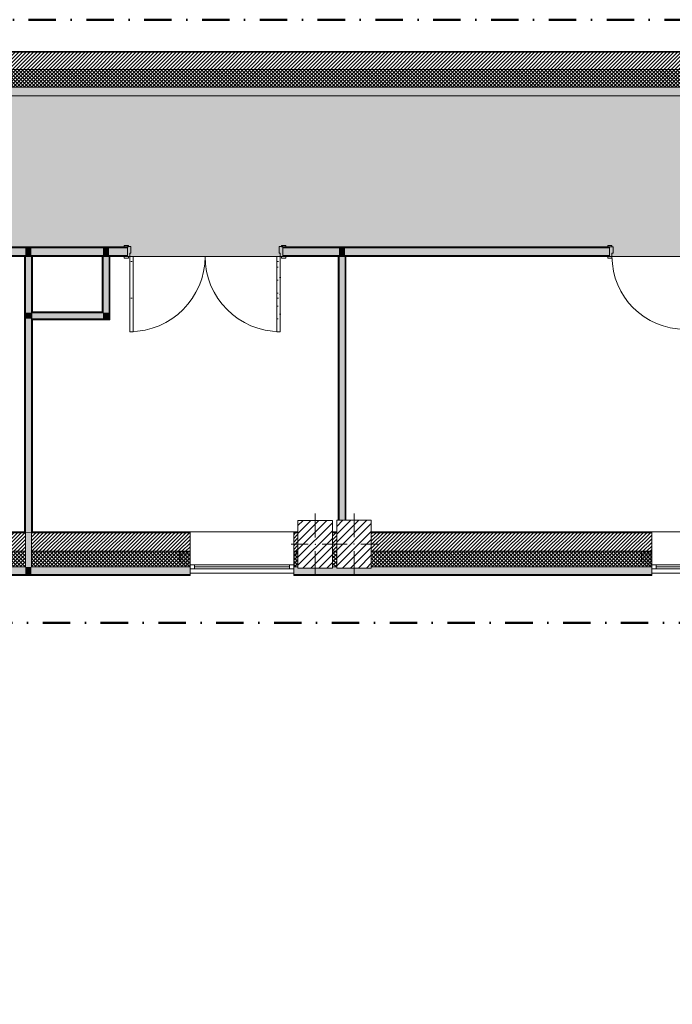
# Model space of a CAD drawing. Header units: millimetres. Extents: x -40968 to 11883, y -18948 to 4746.
# Tile 15 of 29: x -16114 to -8546, y -6672 to 4746. Entities that reach past the tile are written whole.
import ezdxf

# ---------------------------------------------------------------- set-up
doc = ezdxf.new("R2010")
doc.units = ezdxf.units.MM
doc.header["$MEASUREMENT"] = 0
doc.linetypes.add('Punto & Rayas', pattern=[670.277762, 317.5, -176.388889, 0, -176.388874])
doc.linetypes.add('Wipeout_Contour', pattern=[1000, 0, -1000])
for name, color, linetype, lineweight, true_color in [('01_2D_Ambit_Pluma_Nº__242', 7, 'Continuous', 50, 0xfb0013), ('12_FAÇ_Façana_Pluma_Nº__102', 7, 'Continuous', 5, 0xcccccc), ('12_FAÇ_Façana_Pluma_Nº__174', 7, 'Continuous', 13, 0xe4ad2c), ('12_FAÇ_Façana_Pluma_Nº__176', 7, 'Continuous', 15, 0x93a0c6), ('12_FAÇ_Façana_Pluma_Nº__43', 7, 'Continuous', 5, 0xa4a4a6), ('14_PAV_Paviment existent_Pluma_Nº__102', 7, 'Continuous', 5, 0xcccccc), ('Demolido_12_FAÇ_Façana_Pluma_Nº__102', 7, 'Continuous', 5, 0xcccccc), ('Demolido_12_FAÇ_Façana_Pluma_Nº__176', 7, 'Continuous', 15, 0x93a0c6), ('Demolido_Puertas Archicad_Pluma_Nº__3', 7, 'Continuous', 5, 0xa4a4a4), ('Ventanas Archicad_Pluma_Nº__23', 7, 'Continuous', 5, 0xa4a4a6), ('Ventanas Archicad_Pluma_Nº__3', 7, 'Continuous', 5, 0xa4a4a4), ('Ventanas Archicad_Pluma_Nº__43', 7, 'Continuous', 5, 0xa4a4a6)]:
    doc.layers.add(name, color=color, linetype=linetype, lineweight=lineweight, true_color=true_color)
for name, color, linetype in [('10_ESTR_Pilars', 7, 'Continuous'), ('12_FAÇ_Façana', 7, 'Continuous'), ('14_PAV_Paviment existent', 7, 'Continuous'), ('Demolido_12_FAÇ_Façana', 7, 'Continuous'), ('Demolido_Puertas Archicad', 7, 'Continuous'), ('Ventanas Archicad', 7, 'Continuous')]:
    doc.layers.add(name, color=color, linetype=linetype)
for name, color, linetype, lineweight in [('10_ESTR_Pilars_Pluma_Nº__20', 1, 'Continuous', 5), ('10_ESTR_Pilars_Pluma_Nº__28', 7, 'Continuous', 20), ('10_ESTR_Pilars_Pluma_Nº__42', 8, 'Continuous', 25), ('12_FAÇ_Façana_Pluma_Nº__2', 8, 'Continuous', 5), ('12_FAÇ_Façana_Pluma_Nº__7', 7, 'Continuous', 5), ('14_PAV_Paviment existent_Pluma_Nº__89', 7, 'Continuous', 5), ('Demolido_12_FAÇ_Façana_Pluma_Nº__7', 7, 'Continuous', 5), ('Demolido_Puertas Archicad_Pluma_Nº__1', 7, 'Continuous', 5), ('Demolido_Puertas Archicad_Pluma_Nº__7', 7, 'Continuous', 5), ('Ventanas Archicad_Pluma_Nº__7', 7, 'Continuous', 5)]:
    doc.layers.add(name, color=color, linetype=linetype, lineweight=lineweight)
pattern_1 = [(45, (0, 0), (-21.213203, 21.213203), [])]
pattern_2 = [(45, (0, 0), (-21.213203, 21.213203), []), (135, (0, 0), (21.213203, 21.213203), [])]
pattern_3 = [(0, (0, 0), (0, 75), [0, -75])]
pattern_4 = [(0, (0, 0), (0, 779.4), [48.75, -401.25]), (0, (225, 389.7), (0, 779.4), [48.75, -401.25]), (60, (0, 0), (-675, 389.7), [48.75, -401.25]), (60, (450, 0), (-675, 389.7), [48.75, -401.25]), (120, (48.75, 0), (675, 389.7), [48.75, -401.25]), (120, (498.75, 0), (675, 389.7), [48.75, -401.25]), (0, (0, 75), (0, 150), [0, -150, 0, -225]), (45, (75, 75), (-106.066, 106.066), [0, -112.5, 0, -187.5])]
pattern_5 = [(45, (0, 0), (-45.96194, 45.96194), [])]

# ---------------------------------------------------------------- blocks, each defined once
blk = doc.blocks.new('Forjado_1_1', base_point=(7332, 2000))
at = {"layer": '14_PAV_Paviment existent_Pluma_Nº__102', "linetype": 'Continuous', "lineweight": 0, "true_color": 0x333333}
blk.add_hatch(color=250, dxfattribs=at).paths.add_polyline_path([(7332, 2000), (7332, 3863), (-28268, 3863), (-28277, 2000)])
at = {"layer": '14_PAV_Paviment existent_Pluma_Nº__89', "color": 7, "linetype": 'Continuous', "lineweight": 5, "flags": 128}
blk.add_lwpolyline([(7332, 2000), (-28277, 2000), (-28268, 3863), (7332, 3863)], close=True, dxfattribs=at)
blk = doc.blocks.new('Muro_3_1', base_point=(11883, 4378))
at = {"layer": '12_FAÇ_Façana_Pluma_Nº__102', "linetype": 'Continuous', "lineweight": 0, "true_color": 0xe5e5e5}
blk.add_hatch(color=254, dxfattribs=at).paths.add_polyline_path([(-7400, 3963), (-18510, 3963), (-18510, 3863), (-7400, 3863)])
at = {"layer": '12_FAÇ_Façana_Pluma_Nº__174', "linetype": 'Continuous', "lineweight": 13, "true_color": 0xe4ad2c}
h = blk.add_hatch(dxfattribs=at)
h.set_pattern_fill('SATE_Aislamiento_0001', color=42, style=0, pattern_type=2)
h.set_pattern_definition(pattern_2)
h.paths.add_polyline_path([(-18510, 3963), (-7400, 3963), (-7400, 4168), (-18510, 4168)])
at = {"layer": '12_FAÇ_Façana_Pluma_Nº__176', "linetype": 'Continuous', "lineweight": 0, "true_color": 0x495063}
blk.add_hatch(color=251, dxfattribs=at).paths.add_polyline_path([(-25995, 4378), (-25995, 4368), (-1257, 4368), (-1257, 4378)])
at = {"layer": '12_FAÇ_Façana_Pluma_Nº__2', "linetype": 'Continuous', "lineweight": 5}
h = blk.add_hatch(dxfattribs=at)
h.set_pattern_fill('Ceramic_0001', color=8, style=0, pattern_type=2)
h.set_pattern_definition(pattern_1)
h.paths.add_polyline_path([(-25995, 4168), (-21910, 4168), (-21910, 4268), (-21510, 4268), (-21510, 4168), (-18910, 4168), (-18910, 4268), (-18510, 4268), (-18510, 4168), (-7400, 4168), (-7400, 4268), (-7000, 4268), (-7000, 4168), (-2000, 4168), (-2000, 4268), (-1600, 4268), (-1600, 4168), (-1257, 4168), (-1257, 4368), (-25995, 4368)])
at = {"layer": '12_FAÇ_Façana_Pluma_Nº__7', "color": 7, "linetype": 'Continuous', "lineweight": 5}
for p, q in [((-1257, 4368), (-25995, 4368)), ((-7400, 4168), (-18510, 4168)), ((-18510, 3963), (-7400, 3963))]:
    blk.add_line(p, q, dxfattribs=at)
at = {"layer": '12_FAÇ_Façana_Pluma_Nº__7', "color": 7, "linetype": 'Continuous', "lineweight": 5, "flags": 128}
for points in [[(-1257, 4378), (-25995, 4378)], [(-18510, 3863), (-7400, 3863)]]:
    blk.add_lwpolyline(points, dxfattribs=at)
blk = doc.blocks.new('Ventana Vertical Multi-Faja 27_5')
at = {"layer": 'Ventanas Archicad_Pluma_Nº__23', "color": 253, "linetype": 'Continuous', "lineweight": 5, "true_color": 0xa4a4a6}
for p, q in [((-600, 0), (-550, 0)), ((-550, 0), (-550, -50)), ((550, -50), (550, 0)), ((550, 0), (600, 0)), ((-550, -50), (-600, -50)), ((600, -50), (550, -50))]:
    blk.add_line(p, q, dxfattribs=at)
at = {"layer": 'Ventanas Archicad_Pluma_Nº__3', "color": 253, "linetype": 'Continuous', "lineweight": 5, "true_color": 0xa4a4a4}
for p, q in [((-600, 50), (600, 50)), ((-550, 0), (550, 0)), ((-550, -25), (550, -25)), ((550, -50), (-550, -50)), ((-600, -430), (600, -430))]:
    blk.add_line(p, q, dxfattribs=at)
at = {"layer": 'Ventanas Archicad_Pluma_Nº__43', "color": 253, "linetype": 'Continuous', "lineweight": 5, "true_color": 0xa4a4a6}
for p, q in [((-600, -200), (-600, -175)), ((600, -200), (600, -175))]:
    blk.add_line(p, q, dxfattribs=at)
at = {"layer": 'Ventanas Archicad_Pluma_Nº__7', "color": 7, "linetype": 'Continuous', "lineweight": 5}
for p, q in [((-600, 50), (-600, 40)), ((-600, 40), (-600, 0)), ((-600, 40), (-600, 0)), ((-600, 0), (-600, -50)), ((-600, 0), (-600, -50)), ((-600, 0), (-600, -50)), ((-600, 0), (-600, -50)), ((600, 50), (600, 40)), ((600, 40), (600, 0)), ((600, 40), (600, 0)), ((600, 0), (600, -50)), ((600, 0), (600, -50)), ((600, 0), (600, -50)), ((600, 0), (600, -50)), ((-600, -50), (-600, -80)), ((-600, -50), (-600, -80)), ((-600, -80), (-600, -175)), ((-600, -80), (-600, -175)), ((600, -50), (600, -80)), ((600, -50), (600, -80)), ((600, -80), (600, -175)), ((600, -80), (600, -175)), ((-600, -200), (-600, -420)), ((600, -200), (600, -420)), ((-600, -420), (-600, -430)), ((600, -420), (600, -430))]:
    blk.add_line(p, q, dxfattribs=at)
blk = doc.blocks.new('Muro_9_1', base_point=(-8782, -1194))
at = {"layer": '12_FAÇ_Façana', "linetype": 'Continuous', "lineweight": 0, "true_color": 0x000000}
h = blk.add_hatch(dxfattribs=at)
h.set_pattern_fill('Yeso_0001', color=18, style=0, pattern_type=2)
h.set_pattern_definition(pattern_3)
h.paths.add_polyline_path([(-8782, -1424), (-8902, -1424), (-8902, -1449), (-8782, -1449)])
h = blk.add_hatch(dxfattribs=at)
h.set_pattern_fill('Yeso_0001', color=18, style=0, pattern_type=2)
h.set_pattern_definition(pattern_3)
h.paths.add_polyline_path([(-7582, -1424), (-7582, -1449), (-7462, -1449), (-7462, -1424)])
at = {"layer": '12_FAÇ_Façana_Pluma_Nº__102', "linetype": 'Continuous', "lineweight": 0, "true_color": 0xe5e5e5}
for points in [[(-8902, -1544), (-8782, -1664), (-8782, -1449), (-8902, -1449)], [(-7462, -1544), (-7462, -1449), (-7582, -1449), (-7582, -1664)]]:
    blk.add_hatch(color=254, dxfattribs=at).paths.add_polyline_path(points)
at = {"layer": '12_FAÇ_Façana_Pluma_Nº__43', "color": 253, "linetype": 'Continuous', "lineweight": 5, "true_color": 0xa4a4a6}
for p, q in [((-8902, -1424), (-8782, -1424)), ((-8902, -1449), (-8902, -1424)), ((-8782, -1449), (-8902, -1449)), ((-8782, -1424), (-8782, -1449)), ((-7582, -1424), (-7582, -1449)), ((-7462, -1424), (-7582, -1424)), ((-7582, -1449), (-7462, -1449)), ((-7462, -1449), (-7462, -1424))]:
    blk.add_line(p, q, dxfattribs=at)
at = {"layer": '12_FAÇ_Façana_Pluma_Nº__7', "color": 7, "linetype": 'Continuous', "lineweight": 5}
for p, q in [((-8782, -1204), (-8782, -1194)), ((-8782, -1424), (-8782, -1204)), ((-7582, -1204), (-7582, -1194)), ((-7582, -1424), (-7582, -1204)), ((-8902, -1544), (-8902, -1449)), ((-8782, -1544), (-8782, -1449)), ((-8782, -1544), (-8782, -1449)), ((-7582, -1544), (-7582, -1449)), ((-7582, -1544), (-7582, -1449)), ((-7462, -1544), (-7462, -1449)), ((-8782, -1574), (-8782, -1544)), ((-8782, -1574), (-8782, -1544)), ((-8782, -1624), (-8782, -1574)), ((-8782, -1624), (-8782, -1574)), ((-7582, -1574), (-7582, -1544)), ((-7582, -1574), (-7582, -1544)), ((-7582, -1624), (-7582, -1574)), ((-7582, -1624), (-7582, -1574)), ((-8782, -1664), (-8782, -1624)), ((-8782, -1664), (-8782, -1624)), ((-8782, -1674), (-8782, -1664)), ((-7582, -1664), (-7582, -1624)), ((-7582, -1664), (-7582, -1624)), ((-7582, -1674), (-7582, -1664))]:
    blk.add_line(p, q, dxfattribs=at)
at = {"layer": 'Ventanas Archicad', "color": 253, "linetype": 'Continuous', "lineweight": 5, "true_color": 0xa4a4a6, "zscale": 1000, "rotation": 180}
blk.add_blockref('Ventana Vertical Multi-Faja 27_5', (-8182, -1624), dxfattribs=at)
blk = doc.blocks.new('Muro_10_1', base_point=(-12936, -1194))
at = {"layer": '12_FAÇ_Façana_Pluma_Nº__102', "linetype": 'Continuous', "lineweight": 0, "true_color": 0xe5e5e5}
for points in [[(-12936, -1689), (-8782, -1689), (-8782, -1599), (-12036, -1599), (-12036, -1614), (-12436, -1614), (-12436, -1599), (-12487, -1599), (-12487, -1614), (-12887, -1614), (-12887, -1599), (-12936, -1599)], [(-12936, -1699), (-8782, -1699), (-8782, -1689), (-12936, -1689)]]:
    blk.add_hatch(color=254, dxfattribs=at).paths.add_polyline_path(points)
at = {"layer": '12_FAÇ_Façana_Pluma_Nº__174', "linetype": 'Continuous', "lineweight": 13, "true_color": 0xe4ad2c}
h = blk.add_hatch(dxfattribs=at)
h.set_pattern_fill('SATE_Aislamiento_0001', color=42, style=0, pattern_type=2)
h.set_pattern_definition(pattern_2)
h.paths.add_polyline_path([(-12936, -1599), (-12887, -1599), (-12887, -1419), (-12936, -1419)])
h = blk.add_hatch(dxfattribs=at)
h.set_pattern_fill('SATE_Aislamiento_0001', color=42, style=0, pattern_type=2)
h.set_pattern_definition(pattern_2)
h.paths.add_polyline_path([(-12487, -1599), (-12436, -1599), (-12436, -1419), (-12487, -1419)])
h = blk.add_hatch(dxfattribs=at)
h.set_pattern_fill('SATE_Aislamiento_0001', color=42, style=0, pattern_type=2)
h.set_pattern_definition(pattern_2)
h.paths.add_polyline_path([(-12036, -1599), (-8782, -1599), (-8782, -1419), (-12036, -1419)])
at = {"layer": '12_FAÇ_Façana_Pluma_Nº__176', "linetype": 'Continuous', "lineweight": 0, "true_color": 0x495063}
for points in [[(-12936, -1194), (-12936, -1204), (-12887, -1204), (-12887, -1194)], [(-12487, -1204), (-12436, -1204), (-12436, -1194), (-12487, -1194)], [(-12036, -1194), (-12036, -1204), (-8782, -1204), (-8782, -1194)]]:
    blk.add_hatch(color=251, dxfattribs=at).paths.add_polyline_path(points)
at = {"layer": '12_FAÇ_Façana_Pluma_Nº__2', "linetype": 'Continuous', "lineweight": 5}
h = blk.add_hatch(dxfattribs=at)
h.set_pattern_fill('Ceramic_0001', color=8, style=0, pattern_type=2)
h.set_pattern_definition(pattern_1)
h.paths.add_polyline_path([(-12936, -1419), (-12887, -1419), (-12887, -1204), (-12936, -1204)])
h = blk.add_hatch(dxfattribs=at)
h.set_pattern_fill('Ceramic_0001', color=8, style=0, pattern_type=2)
h.set_pattern_definition(pattern_1)
h.paths.add_polyline_path([(-12487, -1419), (-12436, -1419), (-12436, -1204), (-12487, -1204)])
h = blk.add_hatch(dxfattribs=at)
h.set_pattern_fill('Ceramic_0001', color=8, style=0, pattern_type=2)
h.set_pattern_definition(pattern_1)
h.paths.add_polyline_path([(-12036, -1419), (-8782, -1419), (-8782, -1204), (-12036, -1204)])
at = {"layer": '12_FAÇ_Façana_Pluma_Nº__7', "color": 7, "linetype": 'Continuous', "lineweight": 5}
for p, q in [((-12887, -1204), (-12936, -1204)), ((-12436, -1204), (-12487, -1204)), ((-8782, -1204), (-12036, -1204)), ((-12936, -1419), (-12887, -1419)), ((-12487, -1419), (-12436, -1419)), ((-12036, -1419), (-8782, -1419)), ((-12936, -1599), (-12887, -1599)), ((-12936, -1689), (-8782, -1689)), ((-12487, -1599), (-12436, -1599)), ((-12036, -1599), (-8782, -1599))]:
    blk.add_line(p, q, dxfattribs=at)
at = {"layer": '12_FAÇ_Façana_Pluma_Nº__7', "color": 7, "linetype": 'Continuous', "lineweight": 5, "flags": 128}
for points in [[(-12887, -1194), (-12936, -1194)], [(-12436, -1194), (-12487, -1194)], [(-8782, -1194), (-12036, -1194)], [(-12936, -1419), (-12936, -1424)], [(-8782, -1424), (-8782, -1419)], [(-12936, -1544), (-12936, -1599)], [(-8782, -1599), (-8782, -1544)], [(-12936, -1664), (-12936, -1699)], [(-12936, -1699), (-8782, -1699)], [(-8782, -1699), (-8782, -1664)]]:
    blk.add_lwpolyline(points, dxfattribs=at)
blk = doc.blocks.new('Muro_11_1', base_point=(-14136, -1194))
at = {"layer": '12_FAÇ_Façana', "linetype": 'Continuous', "lineweight": 0, "true_color": 0x000000}
h = blk.add_hatch(dxfattribs=at)
h.set_pattern_fill('Yeso_0001', color=18, style=0, pattern_type=2)
h.set_pattern_definition(pattern_3)
h.paths.add_polyline_path([(-14136, -1424), (-14256, -1424), (-14256, -1449), (-14136, -1449)])
h = blk.add_hatch(dxfattribs=at)
h.set_pattern_fill('Yeso_0001', color=18, style=0, pattern_type=2)
h.set_pattern_definition(pattern_3)
h.paths.add_polyline_path([(-12936, -1424), (-12936, -1449), (-12816, -1449), (-12816, -1424)])
at = {"layer": '12_FAÇ_Façana_Pluma_Nº__102', "linetype": 'Continuous', "lineweight": 0, "true_color": 0xe5e5e5}
for points in [[(-14256, -1544), (-14136, -1664), (-14136, -1449), (-14256, -1449)], [(-12816, -1544), (-12816, -1449), (-12936, -1449), (-12936, -1664)]]:
    blk.add_hatch(color=254, dxfattribs=at).paths.add_polyline_path(points)
at = {"layer": '12_FAÇ_Façana_Pluma_Nº__43', "color": 253, "linetype": 'Continuous', "lineweight": 5, "true_color": 0xa4a4a6}
for p, q in [((-14256, -1424), (-14136, -1424)), ((-14256, -1449), (-14256, -1424)), ((-14136, -1449), (-14256, -1449)), ((-14136, -1424), (-14136, -1449)), ((-12936, -1424), (-12936, -1449)), ((-12816, -1424), (-12936, -1424)), ((-12936, -1449), (-12816, -1449)), ((-12816, -1449), (-12816, -1424))]:
    blk.add_line(p, q, dxfattribs=at)
at = {"layer": '12_FAÇ_Façana_Pluma_Nº__7', "color": 7, "linetype": 'Continuous', "lineweight": 5}
for p, q in [((-14136, -1204), (-14136, -1194)), ((-14136, -1424), (-14136, -1204)), ((-12936, -1204), (-12936, -1194)), ((-12936, -1424), (-12936, -1204)), ((-14256, -1544), (-14256, -1449)), ((-14136, -1544), (-14136, -1449)), ((-14136, -1544), (-14136, -1449)), ((-12936, -1544), (-12936, -1449)), ((-12936, -1544), (-12936, -1449)), ((-12816, -1544), (-12816, -1449)), ((-14136, -1574), (-14136, -1544)), ((-14136, -1574), (-14136, -1544)), ((-14136, -1624), (-14136, -1574)), ((-14136, -1624), (-14136, -1574)), ((-12936, -1574), (-12936, -1544)), ((-12936, -1574), (-12936, -1544)), ((-12936, -1624), (-12936, -1574)), ((-12936, -1624), (-12936, -1574)), ((-14136, -1664), (-14136, -1624)), ((-14136, -1664), (-14136, -1624)), ((-14136, -1674), (-14136, -1664)), ((-12936, -1664), (-12936, -1624)), ((-12936, -1664), (-12936, -1624)), ((-12936, -1674), (-12936, -1664))]:
    blk.add_line(p, q, dxfattribs=at)
at = {"layer": 'Ventanas Archicad', "color": 253, "linetype": 'Continuous', "lineweight": 5, "true_color": 0xa4a4a6, "zscale": 1000, "rotation": 180}
blk.add_blockref('Ventana Vertical Multi-Faja 27_5', (-13536, -1624), dxfattribs=at)
blk = doc.blocks.new('Muro_12_1', base_point=(-16936, -1194))
at = {"layer": '12_FAÇ_Façana_Pluma_Nº__102', "linetype": 'Continuous', "lineweight": 0, "true_color": 0xe5e5e5}
for points in [[(-16047, -1599), (-16936, -1599), (-16936, -1689), (-16047, -1689)], [(-16936, -1699), (-14136, -1699), (-14136, -1689), (-16936, -1689)], [(-15977, -1599), (-16047, -1599), (-16047, -1689), (-15977, -1689)], [(-15977, -1689), (-14136, -1689), (-14136, -1599), (-15977, -1599)]]:
    blk.add_hatch(color=254, dxfattribs=at).paths.add_polyline_path(points)
at = {"layer": '12_FAÇ_Façana_Pluma_Nº__174', "linetype": 'Continuous', "lineweight": 13, "true_color": 0xe4ad2c}
h = blk.add_hatch(dxfattribs=at)
h.set_pattern_fill('SATE_Aislamiento_0001', color=42, style=0, pattern_type=2)
h.set_pattern_definition(pattern_2)
h.paths.add_polyline_path([(-16047, -1419), (-16936, -1419), (-16936, -1599), (-16047, -1599)])
h = blk.add_hatch(dxfattribs=at)
h.set_pattern_fill('SATE_Aislamiento_0001', color=42, style=0, pattern_type=2)
h.set_pattern_definition(pattern_2)
h.paths.add_polyline_path([(-15977, -1599), (-14136, -1599), (-14136, -1419), (-15977, -1419)])
at = {"layer": '12_FAÇ_Façana_Pluma_Nº__176', "linetype": 'Continuous', "lineweight": 0, "true_color": 0x495063}
for points in [[(-16057, -1194), (-16936, -1194), (-16936, -1204), (-16057, -1204)], [(-16047, -1194), (-16057, -1194), (-16057, -1204), (-16047, -1204)], [(-15967, -1194), (-15977, -1194), (-15977, -1204), (-15967, -1204)], [(-15967, -1204), (-14136, -1204), (-14136, -1194), (-15967, -1194)]]:
    blk.add_hatch(color=251, dxfattribs=at).paths.add_polyline_path(points)
at = {"layer": '12_FAÇ_Façana_Pluma_Nº__2', "linetype": 'Continuous', "lineweight": 5}
h = blk.add_hatch(dxfattribs=at)
h.set_pattern_fill('Ceramic_0001', color=8, style=0, pattern_type=2)
h.set_pattern_definition(pattern_1)
h.paths.add_polyline_path([(-16047, -1204), (-16936, -1204), (-16936, -1419), (-16047, -1419)])
h = blk.add_hatch(dxfattribs=at)
h.set_pattern_fill('Ceramic_0001', color=8, style=0, pattern_type=2)
h.set_pattern_definition(pattern_1)
h.paths.add_polyline_path([(-15977, -1419), (-14136, -1419), (-14136, -1204), (-15977, -1204)])
at = {"layer": '12_FAÇ_Façana_Pluma_Nº__7', "color": 7, "linetype": 'Continuous', "lineweight": 5}
for p, q in [((-16047, -1204), (-16936, -1204)), ((-14136, -1204), (-15977, -1204)), ((-16936, -1419), (-16047, -1419)), ((-15977, -1419), (-14136, -1419)), ((-16936, -1599), (-16047, -1599)), ((-16936, -1689), (-16047, -1689)), ((-16047, -1689), (-15977, -1689)), ((-15977, -1599), (-14136, -1599)), ((-15977, -1689), (-14136, -1689))]:
    blk.add_line(p, q, dxfattribs=at)
at = {"layer": '12_FAÇ_Façana_Pluma_Nº__7', "color": 7, "linetype": 'Continuous', "lineweight": 5, "flags": 128}
for points in [[(-16057, -1194), (-16936, -1194)], [(-14136, -1194), (-15967, -1194)], [(-16936, -1419), (-16936, -1424)], [(-14136, -1424), (-14136, -1419)], [(-16936, -1544), (-16936, -1599)], [(-14136, -1599), (-14136, -1544)], [(-16936, -1664), (-16936, -1699)], [(-16936, -1699), (-14136, -1699)], [(-14136, -1699), (-14136, -1664)]]:
    blk.add_lwpolyline(points, dxfattribs=at)
at = {"layer": 'Demolido_12_FAÇ_Façana_Pluma_Nº__7', "color": 7, "linetype": 'Continuous', "lineweight": 5}
for p, q in [((-16047, -1194), (-16047, -1204)), ((-16047, -1204), (-16047, -1419)), ((-15977, -1204), (-15977, -1194)), ((-15977, -1419), (-15977, -1204)), ((-16047, -1419), (-16047, -1599)), ((-15977, -1599), (-15977, -1419))]:
    blk.add_line(p, q, dxfattribs=at)
blk = doc.blocks.new('Muro_79_1', base_point=(-12330, -1059))
at = {"layer": 'Demolido_12_FAÇ_Façana_Pluma_Nº__102', "linetype": 'Continuous', "lineweight": 0, "true_color": 0xe5e5e5}
for points in [[(-12410, 2000), (-12340, 2000), (-12340, 2010), (-12410, 2010)], [(-12340, -1059), (-12340, 2000), (-12410, 2000), (-12410, -1059)]]:
    blk.add_hatch(color=254, dxfattribs=at).paths.add_polyline_path(points)
at = {"layer": 'Demolido_12_FAÇ_Façana_Pluma_Nº__176', "linetype": 'Continuous', "lineweight": 0, "true_color": 0x495063}
for points in [[(-12420, 2000), (-12420, -1059), (-12410, -1059), (-12410, 2000)], [(-12330, -1059), (-12330, 2000), (-12340, 2000), (-12340, -1059)]]:
    blk.add_hatch(color=251, dxfattribs=at).paths.add_polyline_path(points)
at = {"layer": 'Demolido_12_FAÇ_Façana_Pluma_Nº__7', "color": 7, "linetype": 'Continuous', "lineweight": 5}
for p, q in [((-12410, 2010), (-12410, 2000)), ((-12410, 2000), (-12410, -1059)), ((-12340, 2000), (-12340, 2010)), ((-12340, -1059), (-12340, 2000))]:
    blk.add_line(p, q, dxfattribs=at)
at = {"layer": 'Demolido_12_FAÇ_Façana_Pluma_Nº__7', "color": 7, "linetype": 'Continuous', "lineweight": 5, "flags": 128}
for points in [[(-12420, 2000), (-12420, -1059)], [(-12330, -1059), (-12330, 2000)]]:
    blk.add_lwpolyline(points, dxfattribs=at)
blk = doc.blocks.new('Muro_80_1', base_point=(-15967, -1194))
at = {"layer": 'Demolido_12_FAÇ_Façana_Pluma_Nº__102', "linetype": 'Continuous', "lineweight": 0, "true_color": 0xe5e5e5}
for points in [[(-16047, 2000), (-15977, 2000), (-15977, 2010), (-16047, 2010)], [(-15977, 1347), (-15977, 2000), (-16047, 2000), (-16047, 1347)], [(-16047, 1347), (-16047, 1277), (-15977, 1277), (-15977, 1347)], [(-16047, 1277), (-16047, -1194), (-15977, -1194), (-15977, 1277)], [(-15977, -1194), (-16047, -1194), (-16047, -1204), (-15977, -1204)], [(-15977, -1204), (-16047, -1204), (-16047, -1419), (-15977, -1419)], [(-15977, -1419), (-16047, -1419), (-16047, -1599), (-15977, -1599)]]:
    blk.add_hatch(color=254, dxfattribs=at).paths.add_polyline_path(points)
at = {"layer": 'Demolido_12_FAÇ_Façana_Pluma_Nº__176', "linetype": 'Continuous', "lineweight": 0, "true_color": 0x495063}
for points in [[(-16057, 2000), (-16057, -1194), (-16047, -1194), (-16047, 2000)], [(-15967, 1357), (-15967, 2000), (-15977, 2000), (-15977, 1357)], [(-15977, 1357), (-15977, 1347), (-15967, 1347), (-15967, 1357)], [(-15977, 1277), (-15977, 1267), (-15967, 1267), (-15967, 1277)], [(-15977, 1267), (-15977, -1194), (-15967, -1194), (-15967, 1267)]]:
    blk.add_hatch(color=251, dxfattribs=at).paths.add_polyline_path(points)
at = {"layer": 'Demolido_12_FAÇ_Façana_Pluma_Nº__7', "color": 7, "linetype": 'Continuous', "lineweight": 5}
for p, q in [((-16047, 2010), (-16047, 2000)), ((-16047, 2000), (-16047, 1347)), ((-15977, 2000), (-15977, 2010)), ((-15977, 1347), (-15977, 2000)), ((-16047, 1347), (-16047, 1277)), ((-16047, 1277), (-16047, -1194)), ((-15967, 1347), (-15977, 1347)), ((-15977, 1277), (-15967, 1277)), ((-15977, -1194), (-15977, 1277)), ((-16047, -1194), (-16047, -1204)), ((-16047, -1204), (-16047, -1419)), ((-15977, -1204), (-15977, -1194)), ((-15977, -1419), (-15977, -1204)), ((-16047, -1419), (-16047, -1599)), ((-15977, -1599), (-15977, -1419))]:
    blk.add_line(p, q, dxfattribs=at)
at = {"layer": 'Demolido_12_FAÇ_Façana_Pluma_Nº__7', "color": 7, "linetype": 'Continuous', "lineweight": 5, "flags": 128}
for points in [[(-16057, 2000), (-16057, -1194)], [(-15967, 1357), (-15967, 2000)], [(-15967, -1194), (-15967, 1267)]]:
    blk.add_lwpolyline(points, dxfattribs=at)
blk = doc.blocks.new('Muro_81_1', base_point=(-15067, 1357))
at = {"layer": 'Demolido_12_FAÇ_Façana_Pluma_Nº__102', "linetype": 'Continuous', "lineweight": 0, "true_color": 0xe5e5e5}
for points in [[(-15147, 2000), (-15077, 2000), (-15077, 2010), (-15147, 2010)], [(-15077, 1347), (-15077, 2000), (-15147, 2000), (-15147, 1347)], [(-15147, 1347), (-15147, 1277), (-15077, 1277)], [(-15147, 1347), (-15077, 1277), (-15077, 1347)]]:
    blk.add_hatch(color=254, dxfattribs=at).paths.add_polyline_path(points)
at = {"layer": 'Demolido_12_FAÇ_Façana_Pluma_Nº__176', "linetype": 'Continuous', "lineweight": 0, "true_color": 0x495063}
for points in [[(-15147, 1357), (-15147, 2000), (-15157, 2000), (-15157, 1357)], [(-15067, 1277), (-15067, 2000), (-15077, 2000), (-15077, 1277)], [(-15157, 1357), (-15157, 1347), (-15147, 1347)], [(-15157, 1357), (-15147, 1347), (-15147, 1357)], [(-15077, 1277), (-15077, 1267), (-15067, 1267)], [(-15077, 1277), (-15067, 1267), (-15067, 1277)]]:
    blk.add_hatch(color=251, dxfattribs=at).paths.add_polyline_path(points)
at = {"layer": 'Demolido_12_FAÇ_Façana_Pluma_Nº__7', "color": 7, "linetype": 'Continuous', "lineweight": 5}
for p, q in [((-15147, 2010), (-15147, 2000)), ((-15147, 2000), (-15147, 1347)), ((-15077, 2000), (-15077, 2010)), ((-15077, 1347), (-15077, 2000)), ((-15157, 1347), (-15147, 1347)), ((-15147, 1277), (-15077, 1277)), ((-15077, 1277), (-15077, 1347))]:
    blk.add_line(p, q, dxfattribs=at)
at = {"layer": 'Demolido_12_FAÇ_Façana_Pluma_Nº__7', "color": 7, "linetype": 'Continuous', "lineweight": 5, "flags": 128}
for points in [[(-15157, 2000), (-15157, 1357)], [(-15067, 1267), (-15067, 2000)], [(-15067, 1267), (-15077, 1267)]]:
    blk.add_lwpolyline(points, dxfattribs=at)
blk = doc.blocks.new('Muro_82_1', base_point=(-15067, 1357))
at = {"layer": 'Demolido_12_FAÇ_Façana_Pluma_Nº__102', "linetype": 'Continuous', "lineweight": 0, "true_color": 0xe5e5e5}
for points in [[(-15977, 1347), (-15977, 1277), (-15967, 1277), (-15967, 1347)], [(-15147, 1347), (-15967, 1347), (-15967, 1277), (-15147, 1277)]]:
    blk.add_hatch(color=254, dxfattribs=at).paths.add_polyline_path(points)
at = {"layer": 'Demolido_12_FAÇ_Façana_Pluma_Nº__176', "linetype": 'Continuous', "lineweight": 0, "true_color": 0x495063}
for points in [[(-15157, 1357), (-15967, 1357), (-15967, 1347), (-15157, 1347)], [(-15077, 1277), (-15967, 1277), (-15967, 1267), (-15077, 1267)]]:
    blk.add_hatch(color=251, dxfattribs=at).paths.add_polyline_path(points)
at = {"layer": 'Demolido_12_FAÇ_Façana_Pluma_Nº__7', "color": 7, "linetype": 'Continuous', "lineweight": 5}
for p, q in [((-15967, 1347), (-15977, 1347)), ((-15977, 1277), (-15967, 1277)), ((-15157, 1347), (-15967, 1347)), ((-15967, 1277), (-15147, 1277)), ((-15157, 1347), (-15147, 1347)), ((-15147, 1277), (-15077, 1277))]:
    blk.add_line(p, q, dxfattribs=at)
at = {"layer": 'Demolido_12_FAÇ_Façana_Pluma_Nº__7', "color": 7, "linetype": 'Continuous', "lineweight": 5, "flags": 128}
for points in [[(-15157, 1357), (-15967, 1357)], [(-15967, 1267), (-15077, 1267)]]:
    blk.add_lwpolyline(points, dxfattribs=at)
blk = doc.blocks.new('Puerta 27_18')
at = {"layer": 'Demolido_Puertas Archicad_Pluma_Nº__1', "color": 7, "linetype": 'Continuous', "lineweight": 5}
for p, q in [((382, 0), (382, 844)), ((382, 844), (422, 844)), ((422, 844), (422, 0)), ((-472, 0), (-472, 19)), ((-472, 19), (-422, 19)), ((-422, 0), (-472, 0)), ((-422, 0), (-450, 0)), ((-450, 0), (-450, -110)), ((-422, 19), (-422, 0)), ((-422, -40), (-422, 0)), ((422, 0), (382, 0)), ((422, 19), (472, 19)), ((422, 0), (422, 19)), ((472, 0), (422, 0)), ((450, 0), (422, 0)), ((422, 0), (422, -40)), ((450, -110), (450, 0)), ((472, 19), (472, 0)), ((-472, -129), (-472, -110)), ((-472, -110), (-422, -110)), ((-450, -110), (-410, -110)), ((-410, -40), (-422, -40)), ((-422, -110), (-422, -129)), ((-410, -110), (-410, -40)), ((422, -40), (410, -40)), ((410, -40), (410, -110)), ((410, -110), (450, -110)), ((422, -110), (472, -110)), ((422, -129), (422, -110)), ((472, -110), (472, -129)), ((-422, -129), (-472, -129)), ((472, -129), (422, -129))]:
    blk.add_line(p, q, dxfattribs=at)
at = {"layer": 'Demolido_Puertas Archicad_Pluma_Nº__3', "color": 253, "linetype": 'Continuous', "lineweight": 5, "true_color": 0xa4a4a4}
blk.add_arc((422, 0), 844, 90, 180, dxfattribs=at)
at = {"layer": 'Demolido_Puertas Archicad_Pluma_Nº__7', "color": 7, "linetype": 'Continuous', "lineweight": 5}
for p, q in [((-450, 0), (-472, 0)), ((-450, 0), (-472, 0)), ((-450, 0), (-450, -10)), ((-450, 0), (-450, -10)), ((450, 0), (450, -10)), ((450, 0), (450, -10)), ((450, 0), (472, 0)), ((450, 0), (472, 0)), ((-450, -110), (-472, -110)), ((-450, -110), (-472, -110)), ((-450, -10), (-450, -100)), ((-450, -10), (-450, -100)), ((-450, -100), (-450, -110)), ((-450, -100), (-450, -110)), ((450, -10), (450, -100)), ((450, -10), (450, -100)), ((450, -100), (450, -110)), ((450, -100), (450, -110)), ((450, -110), (472, -110)), ((450, -110), (472, -110))]:
    blk.add_line(p, q, dxfattribs=at)
blk = doc.blocks.new('Puerta Doble 27_7')
at = {"layer": 'Demolido_Puertas Archicad', "linetype": 'Continuous', "lineweight": 0, "true_color": 0xffffff}
h = blk.add_hatch(dxfattribs=at)
h.set_pattern_fill('Hormigón_en_Masa_0001', style=0, pattern_type=2)
h.set_pattern_definition(pattern_4)
h.paths.add_polyline_path([(-872, 872), (-872, 0), (-832, 0), (-832, 872)])
h = blk.add_hatch(dxfattribs=at)
h.set_pattern_fill('Hormigón_en_Masa_0001', style=0, pattern_type=2)
h.set_pattern_definition(pattern_4)
h.paths.add_polyline_path([(872, 872), (832, 872), (832, 0), (872, 0)])
h = blk.add_hatch(dxfattribs=at)
h.set_pattern_fill('Hormigón_en_Masa_0001', style=0, pattern_type=2)
h.set_pattern_definition(pattern_4)
h.paths.add_polyline_path([(-887, 0), (-887, 19), (-937, 19), (-937, 0)])
h = blk.add_hatch(dxfattribs=at)
h.set_pattern_fill('Hormigón_en_Masa_0001', style=0, pattern_type=2)
h.set_pattern_definition(pattern_4)
h.paths.add_polyline_path([(887, 19), (887, 0), (937, 0), (937, 19)])
h = blk.add_hatch(dxfattribs=at)
h.set_pattern_fill('Hormigón_en_Masa_0001', style=0, pattern_type=2)
h.set_pattern_definition(pattern_4)
h.paths.add_polyline_path([(-887, -129), (-887, -110), (-937, -110), (-937, -129)])
h = blk.add_hatch(dxfattribs=at)
h.set_pattern_fill('Hormigón_en_Masa_0001', style=0, pattern_type=2)
h.set_pattern_definition(pattern_4)
h.paths.add_polyline_path([(887, -110), (887, -129), (937, -129), (937, -110)])
at = {"layer": 'Demolido_Puertas Archicad_Pluma_Nº__1', "color": 7, "linetype": 'Continuous', "lineweight": 5}
for p, q in [((-872, 872), (-872, 0)), ((-832, 872), (-872, 872)), ((-832, 0), (-832, 872)), ((832, 0), (832, 872)), ((832, 872), (872, 872)), ((872, 872), (872, 0)), ((-872, 0), (-900, 0)), ((-900, 0), (-900, -115)), ((-872, -40), (-872, 0)), ((-872, 0), (-832, 0)), ((872, 0), (832, 0)), ((900, 0), (872, 0)), ((872, 0), (872, -40)), ((900, -115), (900, 0)), ((-860, -40), (-872, -40)), ((-860, -115), (-860, -40)), ((872, -40), (860, -40)), ((860, -40), (860, -115)), ((-900, -115), (-860, -115)), ((860, -115), (900, -115))]:
    blk.add_line(p, q, dxfattribs=at)
at = {"layer": 'Demolido_Puertas Archicad_Pluma_Nº__3', "color": 253, "linetype": 'Continuous', "lineweight": 5, "true_color": 0xa4a4a4}
for p, q in [((-937, 0), (-937, 19)), ((-937, 19), (-887, 19)), ((-887, 0), (-937, 0)), ((-887, 19), (-887, 0)), ((887, 19), (937, 19)), ((887, 0), (887, 19)), ((937, 0), (887, 0)), ((937, 19), (937, 0)), ((-937, -129), (-937, -110)), ((-937, -110), (-887, -110)), ((-887, -110), (-887, -129)), ((887, -110), (937, -110)), ((887, -129), (887, -110)), ((937, -110), (937, -129)), ((-887, -129), (-937, -129)), ((937, -129), (887, -129))]:
    blk.add_line(p, q, dxfattribs=at)
for centre, start, end in [((-872, 0), 0, 90), ((872, 0), 90, 180)]:
    blk.add_arc(centre, 872, start, end, dxfattribs=at)
at = {"layer": 'Demolido_Puertas Archicad_Pluma_Nº__7', "color": 7, "linetype": 'Continuous', "lineweight": 5}
for p, q in [((-900, 0), (-937, 0)), ((-900, 0), (-937, 0)), ((-900, 0), (-900, -10)), ((-900, 0), (-900, -10)), ((900, 0), (900, -10)), ((900, 0), (900, -10)), ((900, 0), (937, 0)), ((900, 0), (937, 0)), ((-900, -110), (-937, -110)), ((-900, -110), (-937, -110)), ((-900, -10), (-900, -100)), ((-900, -10), (-900, -100)), ((-900, -100), (-900, -110)), ((-900, -100), (-900, -110)), ((900, -10), (900, -100)), ((900, -10), (900, -100)), ((900, -100), (900, -110)), ((900, -100), (900, -110)), ((900, -110), (937, -110)), ((900, -110), (937, -110))]:
    blk.add_line(p, q, dxfattribs=at)
blk = doc.blocks.new('Muro_104_1', base_point=(7332, 2000))
at = {"layer": 'Demolido_12_FAÇ_Façana_Pluma_Nº__102', "linetype": 'Continuous', "lineweight": 0, "true_color": 0xe5e5e5}
for points in [[(-17315, 2100), (-17315, 2010), (-16047, 2010), (-16047, 2100)], [(-16047, 2010), (-15977, 2010), (-15977, 2100), (-16047, 2100)], [(-15977, 2010), (-15147, 2010), (-15147, 2100), (-15977, 2100)], [(-15147, 2010), (-15077, 2010), (-15077, 2100), (-15147, 2100)], [(-15077, 2010), (-14864, 2010), (-14864, 2100), (-15077, 2100)], [(-13064, 2010), (-12410, 2010), (-12410, 2100), (-13064, 2100)], [(-12410, 2010), (-12340, 2010), (-12340, 2100), (-12410, 2100)], [(-12340, 2010), (-9273, 2010), (-9273, 2100), (-12340, 2100)]]:
    blk.add_hatch(color=254, dxfattribs=at).paths.add_polyline_path(points)
at = {"layer": 'Demolido_12_FAÇ_Façana_Pluma_Nº__176', "linetype": 'Continuous', "lineweight": 0, "true_color": 0x495063}
for points in [[(-17315, 2100), (-14864, 2100), (-14864, 2110), (-17315, 2110)], [(-13064, 2110), (-13064, 2100), (-9273, 2100), (-9273, 2110)], [(-17315, 2010), (-17315, 2000), (-16057, 2000), (-16057, 2010)], [(-16057, 2000), (-16047, 2000), (-16047, 2010), (-16057, 2010)], [(-15977, 2000), (-15967, 2000), (-15967, 2010), (-15977, 2010)], [(-15967, 2000), (-15157, 2000), (-15157, 2010), (-15967, 2010)], [(-15157, 2000), (-15147, 2000), (-15147, 2010), (-15157, 2010)], [(-15077, 2000), (-15067, 2000), (-15067, 2010), (-15077, 2010)], [(-14864, 2010), (-15067, 2010), (-15067, 2000), (-14864, 2000)], [(-12420, 2010), (-13064, 2010), (-13064, 2000), (-12420, 2000)], [(-12420, 2000), (-12410, 2000), (-12410, 2010), (-12420, 2010)], [(-12340, 2000), (-12330, 2000), (-12330, 2010), (-12340, 2010)], [(-9273, 2010), (-12330, 2010), (-12330, 2000), (-9273, 2000)]]:
    blk.add_hatch(color=251, dxfattribs=at).paths.add_polyline_path(points)
at = {"layer": 'Demolido_12_FAÇ_Façana_Pluma_Nº__7', "color": 7, "linetype": 'Continuous', "lineweight": 5}
for p, q in [((-16047, 2100), (-17315, 2100)), ((-15977, 2100), (-16047, 2100)), ((-15147, 2100), (-15977, 2100)), ((-15077, 2100), (-15147, 2100)), ((-14864, 2100), (-15077, 2100)), ((-14864, 2110), (-14901, 2110)), ((-14864, 2100), (-14864, 2110)), ((-14864, 2010), (-14864, 2100)), ((-13064, 2110), (-13027, 2110)), ((-13064, 2100), (-13064, 2110)), ((-12410, 2100), (-13064, 2100)), ((-13064, 2010), (-13064, 2100)), ((-12340, 2100), (-12410, 2100)), ((-9273, 2100), (-12340, 2100)), ((-9273, 2110), (-9295, 2110)), ((-9273, 2100), (-9273, 2110)), ((-9273, 2010), (-9273, 2100)), ((-17315, 2010), (-16047, 2010)), ((-16047, 2010), (-16047, 2000)), ((-15977, 2000), (-15977, 2010)), ((-15977, 2010), (-15147, 2010)), ((-15147, 2010), (-15147, 2000)), ((-15077, 2000), (-15077, 2010)), ((-15077, 2010), (-14864, 2010)), ((-14864, 2000), (-14901, 2000)), ((-14864, 2000), (-14864, 2010)), ((-13064, 2010), (-12410, 2010)), ((-13064, 2000), (-13064, 2010)), ((-13064, 2000), (-13027, 2000)), ((-12410, 2010), (-12410, 2000)), ((-12340, 2000), (-12340, 2010)), ((-12340, 2010), (-9273, 2010)), ((-9273, 2000), (-9295, 2000)), ((-9273, 2000), (-9273, 2010))]:
    blk.add_line(p, q, dxfattribs=at)
at = {"layer": 'Demolido_12_FAÇ_Façana_Pluma_Nº__7', "color": 7, "linetype": 'Continuous', "lineweight": 5, "flags": 128}
for points in [[(-14864, 2110), (-17315, 2110)], [(-9273, 2110), (-13064, 2110)], [(-17315, 2000), (-16057, 2000)], [(-15967, 2000), (-15157, 2000)], [(-15067, 2000), (-14864, 2000)], [(-13064, 2000), (-12420, 2000)], [(-12330, 2000), (-9273, 2000)]]:
    blk.add_lwpolyline(points, dxfattribs=at)
at = {"layer": 'Demolido_Puertas Archicad', "color": 253, "linetype": 'Continuous', "lineweight": 5, "true_color": 0xa4a4a6, "zscale": 1000, "rotation": 180}
blk.add_blockref('Puerta Doble 27_7', (-13964, 2000), dxfattribs=at)
at = {"layer": 'Demolido_Puertas Archicad', "color": 253, "linetype": 'Continuous', "lineweight": 5, "true_color": 0xa4a4a6, "xscale": -1, "zscale": 1000, "rotation": 180}
blk.add_blockref('Puerta 27_18', (-8823, 2000), dxfattribs=at)
blk = doc.blocks.new('Pilar_3_1', base_point=(-12687, -1338))
at = {"color": 254, "linetype": 'Wipeout_Contour', "lineweight": 0, "ltscale": 51040.517598}
blk.add_wipeout([(-12887, -1614), (-12487, -1614), (-12487, -1062), (-12887, -1062)], dxfattribs=at).dxf.layer = '10_ESTR_Pilars'
at = {"layer": '10_ESTR_Pilars_Pluma_Nº__42', "linetype": 'Continuous', "lineweight": 25}
h = blk.add_hatch(dxfattribs=at)
h.set_pattern_fill('00_GCT_trama_45º_e1_400__05', color=8, style=0, pattern_type=2)
h.set_pattern_definition(pattern_5)
h.paths.add_polyline_path([(-12887, -1614), (-12487, -1614), (-12487, -1062), (-12887, -1062)])
at = {"layer": '10_ESTR_Pilars_Pluma_Nº__20', "color": 1, "linetype": 'Continuous', "lineweight": 5}
for p, q in [((-12687, -1258), (-12687, -982)), ((-12767, -1338), (-12967, -1338)), ((-12607, -1338), (-12407, -1338)), ((-12687, -1418), (-12687, -1694))]:
    blk.add_line(p, q, dxfattribs=at)
blk.add_point((-12687, -1338), dxfattribs=at)
at = {"layer": '10_ESTR_Pilars_Pluma_Nº__28', "color": 7, "linetype": 'Continuous', "lineweight": 20, "flags": 128}
blk.add_lwpolyline([(-12887, -1614), (-12487, -1614), (-12487, -1062), (-12887, -1062)], close=True, dxfattribs=at)
blk = doc.blocks.new('Pilar_4_1', base_point=(-12236, -1336))
at = {"color": 254, "linetype": 'Wipeout_Contour', "lineweight": 0, "ltscale": 49246.96781}
blk.add_wipeout([(-12436, -1614), (-12036, -1614), (-12036, -1059), (-12436, -1059)], dxfattribs=at).dxf.layer = '10_ESTR_Pilars'
at = {"layer": '10_ESTR_Pilars_Pluma_Nº__42', "linetype": 'Continuous', "lineweight": 25}
h = blk.add_hatch(dxfattribs=at)
h.set_pattern_fill('00_GCT_trama_45º_e1_400__05', color=8, style=0, pattern_type=2)
h.set_pattern_definition(pattern_5)
h.paths.add_polyline_path([(-12436, -1614), (-12036, -1614), (-12036, -1059), (-12436, -1059)])
at = {"layer": '10_ESTR_Pilars_Pluma_Nº__20', "color": 1, "linetype": 'Continuous', "lineweight": 5}
for p, q in [((-12236, -1256), (-12236, -979)), ((-12316, -1336), (-12516, -1336)), ((-12156, -1336), (-11956, -1336)), ((-12236, -1416), (-12236, -1694))]:
    blk.add_line(p, q, dxfattribs=at)
blk.add_point((-12236, -1336), dxfattribs=at)
at = {"layer": '10_ESTR_Pilars_Pluma_Nº__28', "color": 7, "linetype": 'Continuous', "lineweight": 20, "flags": 128}
blk.add_lwpolyline([(-12436, -1614), (-12036, -1614), (-12036, -1059), (-12436, -1059)], close=True, dxfattribs=at)

msp = doc.modelspace()

# ---------------------------------------------------------------- linework, layer by layer
at = {"layer": '01_2D_Ambit_Pluma_Nº__242', "color": 1, "linetype": 'Punto & Rayas', "lineweight": 50, "true_color": 0xfb0013, "flags": 128}
msp.add_lwpolyline([(-28500, 1817), (-28500, 4746), (7880, 4746), (7880, -1397), (6474, -1397), (6474, -11393), (6916, -11393), (6916, -17757), (-3932, -17757), (-3932, -11835), (-2448, -11835), (-2448, -2250), (-23311, -2250), (-23311, 1817)], close=True, dxfattribs=at)

# ---------------------------------------------------------------- block references
at = {"layer": '12_FAÇ_Façana', "color": 7, "lineweight": 20}
for name, p in [('Muro_3_1', (11883, 4378)), ('Muro_12_1', (-16936, -1194)), ('Muro_11_1', (-14136, -1194)), ('Muro_10_1', (-12936, -1194)), ('Muro_9_1', (-8782, -1194))]:
    msp.add_blockref(name, p, dxfattribs=at)
at = {"layer": '14_PAV_Paviment existent', "color": 7, "linetype": 'Continuous', "lineweight": 5}
msp.add_blockref('Forjado_1_1', (7332, 2000), dxfattribs=at)
at = {"layer": 'Demolido_12_FAÇ_Façana', "color": 7, "lineweight": 20}
for name, p in [('Muro_104_1', (7332, 2000)), ('Muro_80_1', (-15967, -1194)), ('Muro_81_1', (-15067, 1357)), ('Muro_79_1', (-12330, -1059)), ('Muro_82_1', (-15067, 1357))]:
    msp.add_blockref(name, p, dxfattribs=at)

# ---------------------------------------------------------------- next in the draw order: block references
at = {"layer": '10_ESTR_Pilars', "color": 7, "lineweight": 20}
msp.add_blockref('Pilar_3_1', (-12687, -1338), dxfattribs=at)

# ---------------------------------------------------------------- next in the draw order: block references
msp.add_blockref('Pilar_4_1', (-12236, -1336), dxfattribs=at)

doc.saveas('drawing.dxf')
